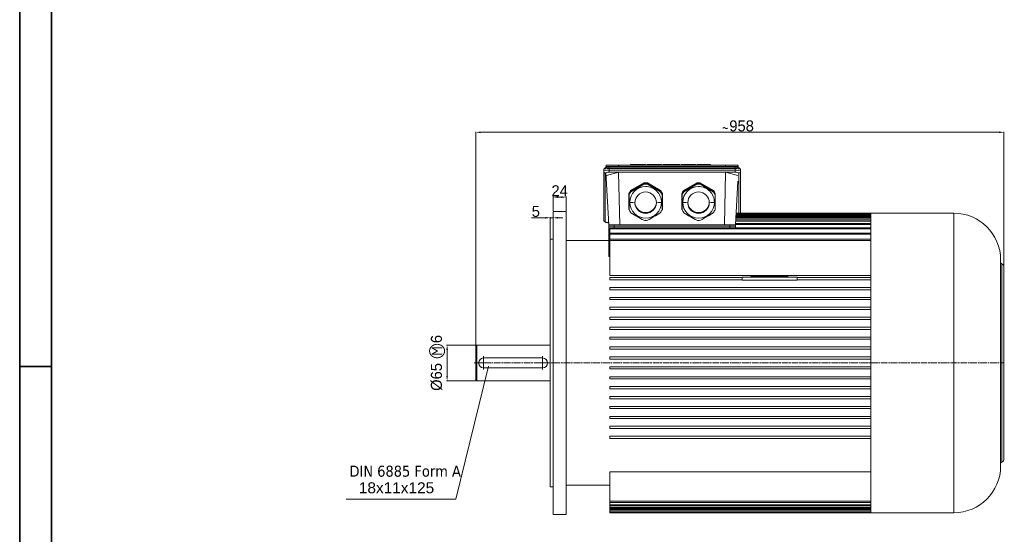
# Model space of a CAD drawing. Header units: millimetres. Extents: x -2791 to 1997, y -1887 to 1428.
# Tile 11 of 19: x -2791 to -1005, y -535 to 400. Entities that reach past the tile are written whole.
import ezdxf

# ---------------------------------------------------------------- set-up
doc = ezdxf.new("R2010")
doc.units = ezdxf.units.MM
for name, pattern in [('AM_ISO02W050', [7.5, 6, -1.5]), ('AM_ISO02W050x2', [3.75, 3, -0.75]), ('AM_ISO08W050', [18, 12, -1.5, 3, -1.5])]:
    doc.linetypes.add(name, pattern=pattern)
for name, color, linetype, lineweight in [('AM_0', 7, 'Continuous', 20), ('AM_3', 6, 'AM_ISO02W050', 5), ('AM_6', 2, 'Continuous', 35), ('AM_7', 4, 'AM_ISO08W050', 13), ('AM_REFDIM', 4, 'Continuous', 13), ('AM_VIS', 7, 'Continuous', 20)]:
    doc.layers.add(name, color=color, linetype=linetype, lineweight=lineweight)
doc.styles.add('ACANSGDT', font='amgdtans.shx')
doc.styles.get("Standard").update_dxf_attribs({"font": 'arial.ttf', "height": 5})
doc.dimstyles.new('AM_ISO$0', dxfattribs={"dimtxt": 20, "dimasz": 9, "dimexe": 1, "dimexo": 1, "dimgap": 1.5, "dimtad": 1, "dimtoh": 1, "dimdsep": 46, "dimtxsty": 'ACANSGDT', "dimcen": 0, "dimclrd": 3, "dimclre": 3, "dimclrt": 2, "dimadec": 0, "dimazin": 2, "dimtp": 0.1, "dimtm": 0.1, "dimtfac": 0.71, "dimtmove": 0, "dimatfit": 3, "dimfxl": 1, "dimlwd": -1, "dimlwe": -1, "dimarcsym": 0})

# ---------------------------------------------------------------- blocks, each defined once
blk = doc.blocks.new('YENI CERCEVE A3 (ANTETSİZ)')
at = {"layer": 'AM_6'}
for p, q in [((0, 0), (0, 287)), ((5, 5), (5, 282)), ((0, 143.5), (5, 143.5))]:
    blk.add_line(p, q, dxfattribs=at)
blk = doc.blocks.new('*D31')
at = {"layer": 'AM_REFDIM', "color": 3, "transparency": 16777216}
for p, q in [((-1963.4, -191), (-2017.1, -191)), ((-2016.1, -200), (-2016.1, -247)), ((-1963.4, -256), (-2017.1, -256))]:
    blk.add_line(p, q, dxfattribs=at)
for points in [[(-2017.6, -200), (-2014.6, -200), (-2016.1, -191)], [(-2017.6, -247), (-2014.6, -247), (-2016.1, -256)]]:
    blk.add_solid(points, dxfattribs=at)
at = {"layer": 'Defpoints', "color": 0, "transparency": 16777216}
for p in [(-1962.4, -191), (-2016.1, -256), (-1962.4, -256)]:
    blk.add_point(p, dxfattribs=at)
at = {"layer": 'AM_REFDIM', "color": 2, "transparency": 16777216, "insert": (-2032.6, -223.5), "char_height": 20, "attachment_point": 5, "rotation": 90, "style": 'ACANSGDT'}
blk.add_mtext('%%c65{}{\\C2; m6}', dxfattribs=at)
blk = doc.blocks.new('*D24')
at = {"layer": 'AM_REFDIM', "color": 3, "transparency": 16777216}
for p, q in [((-1963.9, -191.5), (-1963.9, 196.2)), ((-1954.9, 195.2), (-1014.9, 195.2)), ((-1005.9, -48.1), (-1005.9, 196.2))]:
    blk.add_line(p, q, dxfattribs=at)
for points in [[(-1954.9, 196.7), (-1954.9, 193.7), (-1963.9, 195.2)], [(-1014.9, 196.7), (-1014.9, 193.7), (-1005.9, 195.2)]]:
    blk.add_solid(points, dxfattribs=at)
at = {"layer": 'Defpoints', "color": 0, "transparency": 16777216}
for p in [(-1005.9, 195.2), (-1005.9, -49.1), (-1963.9, -192.5)]:
    blk.add_point(p, dxfattribs=at)
at = {"layer": 'AM_REFDIM', "color": 2, "transparency": 16777216, "insert": (-1481.8, 206.7), "char_height": 20, "attachment_point": 5, "style": 'ACANSGDT'}
blk.add_mtext('958', dxfattribs=at)
blk = doc.blocks.new('*D32')
at = {"layer": 'AM_REFDIM', "color": 3, "transparency": 16777216}
for p, q in [((-1837.9, 40), (-1863.2, 40)), ((-1828.9, 2.5), (-1828.9, 41)), ((-1823.9, 40), (-1828.9, 40)), ((-1823.9, 50.5), (-1823.9, 39)), ((-1814.9, 40), (-1805.9, 40))]:
    blk.add_line(p, q, dxfattribs=at)
for points in [[(-1837.9, 41.5), (-1837.9, 38.5), (-1828.9, 40)], [(-1814.9, 41.5), (-1814.9, 38.5), (-1823.9, 40)]]:
    blk.add_solid(points, dxfattribs=at)
at = {"layer": 'Defpoints', "color": 0, "transparency": 16777216}
for p in [(-1823.9, 51.5), (-1823.9, 40), (-1828.9, 1.5)]:
    blk.add_point(p, dxfattribs=at)
at = {"layer": 'AM_REFDIM', "color": 2, "transparency": 16777216, "insert": (-1855.1, 51.5), "char_height": 20, "attachment_point": 5, "style": 'ACANSGDT'}
blk.add_mtext('5', dxfattribs=at)
blk = doc.blocks.new('*D33')
at = {"layer": 'AM_REFDIM', "color": 3, "transparency": 16777216}
for p, q in [((-1823.9, 52.5), (-1823.9, 78.5)), ((-1814.9, 77.5), (-1808.9, 77.5)), ((-1799.9, 52.5), (-1799.9, 78.5))]:
    blk.add_line(p, q, dxfattribs=at)
for points in [[(-1814.9, 79), (-1814.9, 76), (-1823.9, 77.5)], [(-1808.9, 79), (-1808.9, 76), (-1799.9, 77.5)]]:
    blk.add_solid(points, dxfattribs=at)
at = {"layer": 'Defpoints', "color": 0, "transparency": 16777216}
for p in [(-1799.9, 77.5), (-1823.9, 51.5), (-1799.9, 51.5)]:
    blk.add_point(p, dxfattribs=at)
at = {"layer": 'AM_REFDIM', "color": 2, "transparency": 16777216, "insert": (-1811.9, 89), "char_height": 20, "attachment_point": 5, "style": 'ACANSGDT'}
blk.add_mtext('24', dxfattribs=at)

msp = doc.modelspace()

# ---------------------------------------------------------------- linework, layer by layer
at = {"layer": 'AM_7'}
for p, q in [((-1949.912, -223.534), (-1949.912, -211.534)), ((-1842.912, -223.534), (-1842.912, -211.534)), ((-1966.912, -223.534), (-1005.226, -223.534)), ((-1961.912, -223.534), (-1949.912, -223.534)), ((-1949.912, -223.534), (-1949.912, -223.534)), ((-1949.912, -223.534), (-1949.912, -223.534)), ((-1949.912, -223.534), (-1937.912, -223.534)), ((-1949.912, -235.534), (-1949.912, -223.534)), ((-1854.912, -223.534), (-1842.912, -223.534)), ((-1842.912, -223.534), (-1842.912, -223.534)), ((-1842.912, -223.534), (-1842.912, -223.534)), ((-1842.912, -223.534), (-1830.912, -223.534)), ((-1842.912, -235.534), (-1842.912, -223.534))]:
    msp.add_line(p, q, dxfattribs=at)
at = {"layer": 'AM_REFDIM', "color": 3}
for p, q in [((-1941.164, -229.509), (-1999.954, -471.08)), ((-1999.954, -471.08), (-2199.094, -471.08))]:
    msp.add_line(p, q, dxfattribs=at)
at = {"layer": 'AM_VIS'}
for p, q in [((-1732.044, 126.98), (-1732.044, 124.082)), ((-1727.818, 131.147), (-1727.934, 133.361)), ((-1727.934, 133.361), (-1704.99, 133.361)), ((-1704.163, 135.466), (-1725.937, 135.466)), ((-1706.789, 131.792), (-1722.044, 131.792)), ((-1722.044, 131.792), (-1722.044, 129.568)), ((-1722.044, 129.568), (-1722.044, 126.671)), ((-1722.044, 129.568), (-1493.762, 129.568)), ((-1493.762, 126.671), (-1722.044, 126.671)), ((-1722.044, 126.671), (-1722.044, 122.996)), ((-1707.108, 132.708), (-1710.459, 131.792)), ((-1705.387, 131.607), (-1510.419, 131.607)), ((-1704.99, 133.361), (-1510.816, 133.361)), ((-1704.976, 132.691), (-1704.99, 133.361)), ((-1510.827, 132.597), (-1704.98, 132.597)), ((-1511.644, 135.466), (-1704.163, 135.466)), ((-1683.265, 135.466), (-1683.265, 136.466)), ((-1683.265, 136.466), (-1674.014, 136.466)), ((-1656.066, 136.466), (-1674.014, 136.466)), ((-1674.014, 135.466), (-1674.014, 136.466)), ((-1656.066, 135.466), (-1656.066, 136.466)), ((-1653.597, 135.466), (-1653.597, 136.466)), ((-1645.136, 136.466), (-1653.597, 136.466)), ((-1644.146, 136.466), (-1645.136, 136.466)), ((-1645.136, 135.466), (-1645.136, 136.466)), ((-1636.757, 136.466), (-1644.146, 136.466)), ((-1644.146, 135.466), (-1644.146, 136.466)), ((-1635.767, 136.466), (-1636.757, 136.466)), ((-1636.757, 135.466), (-1636.757, 136.466)), ((-1627.306, 136.466), (-1635.767, 136.466)), ((-1635.767, 135.466), (-1635.767, 136.466)), ((-1627.306, 135.466), (-1627.306, 136.466)), ((-1616.677, 136.466), (-1624.836, 136.466)), ((-1624.836, 135.466), (-1624.836, 136.466)), ((-1609.424, 136.466), (-1616.677, 136.466)), ((-1616.677, 135.466), (-1616.677, 136.466)), ((-1602.171, 136.466), (-1609.424, 136.466)), ((-1609.424, 135.466), (-1609.424, 136.466)), ((-1594.012, 136.466), (-1602.171, 136.466)), ((-1602.171, 135.466), (-1602.171, 136.466)), ((-1594.012, 135.466), (-1594.012, 136.466)), ((-1583.081, 136.466), (-1591.542, 136.466)), ((-1591.542, 135.466), (-1591.542, 136.466)), ((-1582.091, 136.466), (-1583.081, 136.466)), ((-1583.081, 135.466), (-1583.081, 136.466)), ((-1574.702, 136.466), (-1582.091, 136.466)), ((-1582.091, 135.466), (-1582.091, 136.466)), ((-1573.713, 136.466), (-1574.702, 136.466)), ((-1574.702, 135.466), (-1574.702, 136.466)), ((-1565.251, 136.466), (-1573.713, 136.466)), ((-1573.713, 135.466), (-1573.713, 136.466)), ((-1565.251, 135.466), (-1565.251, 136.466)), ((-1562.791, 135.466), (-1562.791, 136.466)), ((-1554.631, 136.466), (-1562.791, 136.466)), ((-1550.543, 136.466), (-1554.631, 136.466)), ((-1554.631, 135.466), (-1554.631, 136.466)), ((-1539.004, 136.466), (-1550.543, 136.466)), ((-1550.543, 135.466), (-1550.543, 136.466)), ((-1538.01, 136.466), (-1539.004, 136.466)), ((-1539.004, 135.466), (-1539.004, 136.466)), ((-1538.01, 135.466), (-1538.01, 136.466)), ((-1489.87, 135.466), (-1511.644, 135.466)), ((-1510.831, 132.691), (-1510.816, 133.361)), ((-1510.816, 133.361), (-1487.872, 133.361)), ((-1493.762, 131.792), (-1509.018, 131.792)), ((-1505.348, 131.792), (-1508.699, 132.708)), ((-1493.762, 131.792), (-1493.762, 129.568)), ((-1493.762, 129.568), (-1493.762, 126.671)), ((-1493.762, 126.671), (-1493.762, 122.996)), ((-1487.988, 131.147), (-1487.872, 133.361)), ((-1483.762, 126.98), (-1483.762, 124.082)), ((-1732.044, 124.082), (-1732.044, 35.846)), ((-1729.044, 32.948), (-1729.044, 121.185)), ((-1722.908, 27.466), (-1727.873, 122.188)), ((-1704.755, 122.542), (-1727.048, 116.448)), ((-1722.044, 122.996), (-1493.762, 122.996)), ((-1702.908, 27.466), (-1704.971, 122.483)), ((-1511.051, 122.542), (-1704.755, 122.542)), ((-1512.898, 27.466), (-1510.835, 122.483)), ((-1488.759, 116.448), (-1511.051, 122.542)), ((-1486.762, 121.185), (-1486.762, 48.316)), ((-1483.762, 48.316), (-1483.762, 124.082)), ((-1683.159, 89.333), (-1659.038, 103.24)), ((-1659.038, 102.763), (-1683.159, 88.856)), ((-1683.159, 88.856), (-1683.159, 89.333)), ((-1682.504, 88.317), (-1659.303, 101.694)), ((-1659.303, 101.694), (-1659.303, 100.752)), ((-1659.038, 103.24), (-1659.038, 102.763)), ((-1652.769, 103.24), (-1628.648, 89.333)), ((-1652.769, 102.763), (-1652.769, 103.24)), ((-1628.648, 88.856), (-1652.769, 102.763)), ((-1652.504, 101.694), (-1629.303, 88.317)), ((-1652.504, 100.752), (-1652.504, 101.694)), ((-1628.648, 89.333), (-1628.648, 88.856)), ((-1587.159, 89.333), (-1563.038, 103.24)), ((-1563.038, 102.763), (-1587.159, 88.856)), ((-1587.159, 88.856), (-1587.159, 89.333)), ((-1586.504, 88.317), (-1563.303, 101.694)), ((-1563.303, 101.694), (-1563.303, 100.752)), ((-1563.038, 103.24), (-1563.038, 102.763)), ((-1556.769, 103.24), (-1532.648, 89.333)), ((-1556.769, 102.763), (-1556.769, 103.24)), ((-1532.648, 88.856), (-1556.769, 102.763)), ((-1556.504, 101.694), (-1533.303, 88.317)), ((-1556.504, 100.752), (-1556.504, 101.694)), ((-1532.648, 89.333), (-1532.648, 88.856)), ((-1492.898, 27.466), (-1488.759, 106.448)), ((-1686.293, 83.912), (-1686.293, 83.434)), ((-1686.293, 83.434), (-1686.293, 55.62)), ((-1685.903, 82.437), (-1685.903, 81.495)), ((-1685.903, 81.495), (-1685.903, 67.953)), ((-1682.504, 87.375), (-1682.504, 88.317)), ((-1629.303, 88.317), (-1629.303, 87.375)), ((-1625.903, 81.495), (-1625.903, 82.437)), ((-1625.903, 81.495), (-1625.903, 67.953)), ((-1625.513, 83.434), (-1625.513, 83.912)), ((-1625.513, 55.62), (-1625.513, 83.434)), ((-1590.293, 83.912), (-1590.293, 83.434)), ((-1590.293, 83.434), (-1590.293, 55.62)), ((-1589.903, 82.437), (-1589.903, 81.495)), ((-1589.903, 81.495), (-1589.903, 67.953)), ((-1586.504, 87.375), (-1586.504, 88.317)), ((-1533.303, 88.317), (-1533.303, 87.375)), ((-1529.903, 81.495), (-1529.903, 82.437)), ((-1529.903, 81.495), (-1529.903, 67.953)), ((-1529.513, 83.434), (-1529.513, 83.912)), ((-1529.513, 55.62), (-1529.513, 83.434)), ((-1685.903, 67.953), (-1685.903, 54.742)), ((-1625.903, 67.953), (-1625.903, 54.742)), ((-1589.903, 67.953), (-1589.903, 54.742)), ((-1529.903, 67.953), (-1529.903, 54.742)), ((-1823.912, 51.466), (-1799.912, 51.466)), ((-1823.912, -498.534), (-1823.912, 51.466)), ((-1799.912, -498.534), (-1799.912, 51.466)), ((-1655.903, 48.899), (-1655.903, 49.361)), ((-1655.903, 48.899), (-1655.903, 48.148)), ((-1655.903, 47.939), (-1655.903, 48.148)), ((-1559.903, 48.899), (-1559.903, 49.361)), ((-1559.903, 48.899), (-1559.903, 48.148)), ((-1559.903, 47.939), (-1559.903, 48.148)), ((-1492.449, 36.03), (-1247.312, 36.03)), ((-1492.293, 39.013), (-1247.312, 39.013)), ((-1492.188, 41.013), (-1247.312, 41.013)), ((-1492.1, 42.69), (-1247.312, 42.69)), ((-1491.995, 44.69), (-1247.312, 44.69)), ((-1491.973, 45.113), (-1247.312, 45.113)), ((-1491.868, 47.113), (-1247.312, 47.113)), ((-1491.805, 48.316), (-1247.312, 48.316)), ((-1247.312, 48.316), (-1247.312, 47.113)), ((-1247.312, 47.113), (-1247.312, 45.113)), ((-1247.312, 44.69), (-1247.312, 45.113)), ((-1247.312, 44.69), (-1247.312, 42.69)), ((-1247.312, 41.013), (-1247.312, 42.69)), ((-1247.312, 41.013), (-1247.312, 39.013)), ((-1247.312, 36.03), (-1247.312, 39.013)), ((-1247.312, 36.03), (-1247.312, 34.03)), ((-1247.231, 48.466), (-1096.912, 48.466)), ((-1247.231, -495.534), (-1247.231, 48.466)), ((-1096.912, -495.534), (-1096.912, 48.466)), ((-1722.908, 27.466), (-1702.908, 27.466)), ((-1722.903, 24.466), (-1722.908, 27.466)), ((-1722.903, -27.935), (-1722.903, 24.466)), ((-1722.903, 24.466), (-1712.903, 24.466)), ((-1720.912, 21.799), (-1247.312, 21.799)), ((-1720.912, 21.799), (-1720.912, 19.799)), ((-1720.912, 12.293), (-1720.912, 19.799)), ((-1720.912, 19.799), (-1247.312, 19.799)), ((-1712.903, 24.466), (-1712.903, 27.466)), ((-1502.903, 24.466), (-1712.903, 24.466)), ((-1712.903, 21.799), (-1712.903, 24.466)), ((-1702.908, 27.466), (-1512.898, 27.466)), ((-1512.898, 27.466), (-1492.898, 27.466)), ((-1502.903, 24.466), (-1502.903, 27.466)), ((-1502.903, 24.466), (-1492.903, 24.466)), ((-1502.903, 21.799), (-1502.903, 24.466)), ((-1492.903, 24.466), (-1492.898, 27.466)), ((-1492.903, 21.799), (-1492.903, 24.466)), ((-1492.888, 27.661), (-1247.312, 27.661)), ((-1492.783, 29.661), (-1247.312, 29.661)), ((-1492.554, 34.03), (-1247.312, 34.03)), ((-1247.312, 29.661), (-1247.312, 34.03)), ((-1247.312, 29.661), (-1247.312, 27.661)), ((-1247.312, 21.799), (-1247.312, 27.661)), ((-1247.312, 21.799), (-1247.312, 19.799)), ((-1247.312, 12.293), (-1247.312, 19.799)), ((-1828.912, 1.466), (-1823.912, 1.466)), ((-1828.912, -448.534), (-1828.912, 1.466)), ((-1720.912, 12.293), (-1247.312, 12.293)), ((-1720.912, 12.293), (-1720.912, 10.293)), ((-1720.912, 0.932), (-1720.912, 10.293)), ((-1720.912, 10.293), (-1247.312, 10.293)), ((-1720.912, 0.932), (-1247.312, 0.932)), ((-1720.912, 0.932), (-1720.912, -1.068)), ((-1247.312, 12.293), (-1247.312, 10.293)), ((-1247.312, 0.932), (-1247.312, 10.293)), ((-1247.312, 0.932), (-1247.312, -1.068)), ((-1799.912, -1.534), (-1722.903, -1.534)), ((-1720.912, -64.603), (-1720.912, -1.068)), ((-1720.912, -1.068), (-1247.312, -1.068)), ((-1247.312, -64.603), (-1247.312, -1.068)), ((-1247.312, -1.534), (-1247.231, -1.534)), ((-1011.912, -410.534), (-1011.912, -36.534)), ((-1009.512, -403.461), (-1009.512, -43.607)), ((-1005.912, -397.962), (-1005.912, -49.106)), ((-1247.312, -64.603), (-1720.912, -64.603)), ((-1720.912, -68.534), (-1720.912, -72.534)), ((-1720.912, -68.534), (-1481.028, -68.534)), ((-1381.028, -67.534), (-1481.028, -67.534)), ((-1481.028, -67.534), (-1481.028, -73.534)), ((-1465.96, -67.534), (-1465.96, -66.934)), ((-1465.96, -66.934), (-1464.96, -66.934)), ((-1464.96, -66.884), (-1463.96, -66.884)), ((-1464.96, -66.934), (-1464.96, -66.884)), ((-1397.96, -66.934), (-1464.96, -66.934)), ((-1464.96, -67.534), (-1464.96, -66.934)), ((-1398.96, -66.884), (-1463.96, -66.884)), ((-1463.96, -66.934), (-1463.96, -66.884)), ((-1456.76, -66.884), (-1456.76, -66.634)), ((-1454.887, -66.634), (-1456.76, -66.634)), ((-1456.56, -66.434), (-1454.887, -66.434)), ((-1454.887, -66.634), (-1454.887, -66.434)), ((-1452.279, -66.434), (-1454.887, -66.434)), ((-1454.887, -66.634), (-1452.279, -66.634)), ((-1454.887, -66.884), (-1454.887, -66.634)), ((-1452.279, -66.634), (-1452.279, -66.434)), ((-1452.079, -66.634), (-1452.279, -66.634)), ((-1452.279, -66.634), (-1452.279, -66.884)), ((-1452.079, -66.884), (-1452.079, -66.634)), ((-1451.577, -66.884), (-1451.577, -66.634)), ((-1451.377, -66.634), (-1451.577, -66.634)), ((-1450.346, -66.434), (-1451.377, -66.434)), ((-1451.377, -66.434), (-1451.377, -66.634)), ((-1451.377, -66.634), (-1450.346, -66.634)), ((-1451.377, -66.884), (-1451.377, -66.634)), ((-1450.176, -66.434), (-1450.346, -66.434)), ((-1450.346, -66.634), (-1450.346, -66.434)), ((-1450.158, -66.634), (-1450.346, -66.634)), ((-1450.346, -66.634), (-1450.346, -66.884)), ((-1448.624, -66.434), (-1450.176, -66.434)), ((-1450.158, -66.884), (-1450.158, -66.634)), ((-1450.158, -66.634), (-1450.036, -66.634)), ((-1450.036, -66.884), (-1450.036, -66.634)), ((-1450.036, -66.634), (-1448.764, -66.634)), ((-1448.764, -66.884), (-1448.764, -66.634)), ((-1448.764, -66.634), (-1448.642, -66.634)), ((-1448.454, -66.634), (-1448.642, -66.634)), ((-1448.642, -66.634), (-1448.642, -66.884)), ((-1448.454, -66.434), (-1448.624, -66.434)), ((-1447.423, -66.434), (-1448.454, -66.434)), ((-1448.454, -66.434), (-1448.454, -66.634)), ((-1448.454, -66.884), (-1448.454, -66.634)), ((-1448.454, -66.634), (-1447.423, -66.634)), ((-1447.423, -66.634), (-1447.423, -66.434)), ((-1447.423, -66.634), (-1447.223, -66.634)), ((-1447.423, -66.634), (-1447.423, -66.884)), ((-1447.223, -66.884), (-1447.223, -66.634)), ((-1446.521, -66.634), (-1446.721, -66.634)), ((-1446.721, -66.634), (-1446.721, -66.884)), ((-1446.521, -66.434), (-1446.521, -66.634)), ((-1445.517, -66.434), (-1446.521, -66.434)), ((-1446.521, -66.884), (-1446.521, -66.634)), ((-1446.521, -66.634), (-1445.517, -66.634)), ((-1445.517, -66.634), (-1445.517, -66.434)), ((-1444.069, -66.434), (-1445.517, -66.434)), ((-1445.317, -66.634), (-1445.517, -66.634)), ((-1445.517, -66.634), (-1445.517, -66.884)), ((-1445.317, -66.884), (-1445.317, -66.634)), ((-1445.317, -66.634), (-1444.233, -66.634)), ((-1443.905, -66.634), (-1444.233, -66.634)), ((-1444.233, -66.634), (-1444.233, -66.884)), ((-1442.62, -66.434), (-1444.069, -66.434)), ((-1443.905, -66.884), (-1443.905, -66.634)), ((-1443.905, -66.634), (-1442.82, -66.634)), ((-1442.62, -66.634), (-1442.82, -66.634)), ((-1442.82, -66.634), (-1442.82, -66.884)), ((-1442.62, -66.434), (-1442.62, -66.634)), ((-1441.616, -66.434), (-1442.62, -66.434)), ((-1442.62, -66.634), (-1441.616, -66.634)), ((-1442.62, -66.884), (-1442.62, -66.634)), ((-1441.616, -66.634), (-1441.616, -66.434)), ((-1441.416, -66.634), (-1441.616, -66.634)), ((-1441.616, -66.634), (-1441.616, -66.884)), ((-1441.416, -66.884), (-1441.416, -66.634)), ((-1440.912, -66.884), (-1440.912, -66.634)), ((-1440.712, -66.634), (-1440.912, -66.634)), ((-1439.681, -66.434), (-1440.712, -66.434)), ((-1440.712, -66.434), (-1440.712, -66.634)), ((-1440.712, -66.884), (-1440.712, -66.634)), ((-1440.712, -66.634), (-1439.681, -66.634)), ((-1439.511, -66.434), (-1439.681, -66.434)), ((-1439.681, -66.634), (-1439.681, -66.434)), ((-1439.493, -66.634), (-1439.681, -66.634)), ((-1439.681, -66.634), (-1439.681, -66.884)), ((-1437.959, -66.434), (-1439.511, -66.434)), ((-1439.493, -66.884), (-1439.493, -66.634)), ((-1439.493, -66.634), (-1439.371, -66.634)), ((-1439.371, -66.884), (-1439.371, -66.634)), ((-1439.371, -66.634), (-1438.099, -66.634)), ((-1438.099, -66.884), (-1438.099, -66.634)), ((-1438.099, -66.634), (-1437.977, -66.634)), ((-1437.789, -66.634), (-1437.977, -66.634)), ((-1437.977, -66.634), (-1437.977, -66.884)), ((-1437.789, -66.434), (-1437.959, -66.434)), ((-1436.758, -66.434), (-1437.789, -66.434)), ((-1437.789, -66.434), (-1437.789, -66.634)), ((-1437.789, -66.634), (-1436.758, -66.634)), ((-1437.789, -66.884), (-1437.789, -66.634)), ((-1436.758, -66.634), (-1436.758, -66.434)), ((-1436.758, -66.634), (-1436.758, -66.884)), ((-1436.558, -66.634), (-1436.758, -66.634)), ((-1436.558, -66.884), (-1436.558, -66.634)), ((-1436.059, -66.634), (-1436.059, -66.884)), ((-1436.059, -66.634), (-1435.859, -66.634)), ((-1435.859, -66.434), (-1435.859, -66.634)), ((-1434.755, -66.434), (-1435.859, -66.434)), ((-1435.859, -66.634), (-1434.755, -66.634)), ((-1435.859, -66.884), (-1435.859, -66.634)), ((-1434.755, -66.634), (-1434.755, -66.434)), ((-1434.015, -66.434), (-1434.755, -66.434)), ((-1434.655, -66.634), (-1434.755, -66.634)), ((-1434.755, -66.634), (-1434.755, -66.884)), ((-1434.655, -66.534), (-1434.655, -66.634)), ((-1434.655, -66.534), (-1434.085, -66.534)), ((-1434.655, -66.884), (-1434.655, -66.634)), ((-1432.453, -66.434), (-1434.015, -66.434)), ((-1433.915, -66.634), (-1433.985, -66.634)), ((-1433.985, -66.634), (-1433.985, -66.884)), ((-1433.915, -66.634), (-1432.453, -66.634)), ((-1433.915, -66.884), (-1433.915, -66.634)), ((-1432.453, -66.634), (-1432.453, -66.434)), ((-1432.14, -66.434), (-1432.453, -66.434)), ((-1432.453, -66.634), (-1432.253, -66.634)), ((-1432.453, -66.634), (-1432.453, -66.884)), ((-1432.253, -66.884), (-1432.253, -66.634)), ((-1432.253, -66.634), (-1431.967, -66.634)), ((-1431.967, -66.634), (-1431.94, -66.634)), ((-1431.967, -66.634), (-1431.967, -66.884)), ((-1431.94, -66.884), (-1431.94, -66.634)), ((-1398.96, -66.884), (-1397.96, -66.884)), ((-1398.96, -66.934), (-1398.96, -66.884)), ((-1397.96, -66.934), (-1397.96, -66.884)), ((-1397.96, -67.534), (-1397.96, -66.934)), ((-1397.96, -66.934), (-1396.96, -66.934)), ((-1396.96, -67.534), (-1396.96, -66.934)), ((-1381.028, -73.534), (-1381.028, -67.534)), ((-1381.028, -68.534), (-1247.312, -68.534)), ((-1247.312, -68.534), (-1247.312, -72.534)), ((-1720.912, -72.534), (-1481.028, -72.534)), ((-1720.912, -86.534), (-1720.912, -90.534)), ((-1720.912, -86.534), (-1247.312, -86.534)), ((-1481.028, -73.534), (-1381.028, -73.534)), ((-1381.028, -72.534), (-1247.312, -72.534)), ((-1247.312, -86.534), (-1247.312, -90.534)), ((-1720.912, -90.534), (-1247.312, -90.534)), ((-1720.912, -104.534), (-1720.912, -108.534)), ((-1720.912, -104.534), (-1247.312, -104.534)), ((-1247.312, -104.534), (-1247.312, -108.534)), ((-1720.912, -108.534), (-1247.312, -108.534)), ((-1720.912, -122.534), (-1720.912, -126.534)), ((-1720.912, -122.534), (-1247.312, -122.534)), ((-1247.312, -122.534), (-1247.312, -126.534)), ((-1720.912, -126.534), (-1247.312, -126.534)), ((-1720.912, -140.534), (-1720.912, -144.534)), ((-1720.912, -140.534), (-1247.312, -140.534)), ((-1247.312, -140.534), (-1247.312, -144.534)), ((-1720.912, -144.534), (-1247.312, -144.534)), ((-1720.912, -158.534), (-1720.912, -162.534)), ((-1720.912, -158.534), (-1247.312, -158.534)), ((-1247.312, -158.534), (-1247.312, -162.534)), ((-1720.912, -162.534), (-1247.312, -162.534)), ((-1720.912, -176.534), (-1720.912, -180.534)), ((-1720.912, -176.534), (-1247.312, -176.534)), ((-1247.312, -176.534), (-1247.312, -180.534)), ((-1963.912, -192.534), (-1962.412, -191.034)), ((-1963.912, -254.534), (-1963.912, -192.534)), ((-1962.412, -191.034), (-1828.912, -191.034)), ((-1962.412, -256.034), (-1962.412, -191.034)), ((-1720.912, -180.534), (-1247.312, -180.534)), ((-1720.912, -194.534), (-1720.912, -198.534)), ((-1720.912, -194.534), (-1247.312, -194.534)), ((-1247.312, -194.534), (-1247.312, -198.534)), ((-1720.912, -198.534), (-1247.312, -198.534)), ((-1720.912, -212.534), (-1720.912, -216.534)), ((-1720.912, -212.534), (-1247.312, -212.534)), ((-1247.312, -212.534), (-1247.312, -216.534)), ((-1949.912, -214.534), (-1842.912, -214.534)), ((-1720.912, -216.534), (-1247.312, -216.534)), ((-1720.912, -230.534), (-1720.912, -234.534)), ((-1720.912, -230.534), (-1247.312, -230.534)), ((-1247.312, -230.534), (-1247.312, -234.534)), ((-1842.912, -232.534), (-1949.912, -232.534)), ((-1720.912, -234.534), (-1247.312, -234.534)), ((-1720.912, -248.534), (-1720.912, -252.534)), ((-1720.912, -248.534), (-1247.312, -248.534)), ((-1247.312, -248.534), (-1247.312, -252.534)), ((-1963.912, -254.534), (-1962.412, -256.034)), ((-1962.412, -256.034), (-1828.912, -256.034)), ((-1720.912, -252.534), (-1247.312, -252.534)), ((-1720.912, -266.534), (-1720.912, -270.534)), ((-1720.912, -266.534), (-1247.312, -266.534)), ((-1247.312, -266.534), (-1247.312, -270.534)), ((-1720.912, -270.534), (-1247.312, -270.534)), ((-1720.912, -284.534), (-1720.912, -288.534)), ((-1720.912, -284.534), (-1247.312, -284.534)), ((-1247.312, -284.534), (-1247.312, -288.534)), ((-1720.912, -288.534), (-1247.312, -288.534)), ((-1720.912, -302.534), (-1720.912, -306.534)), ((-1720.912, -302.534), (-1247.312, -302.534)), ((-1247.312, -302.534), (-1247.312, -306.534)), ((-1720.912, -306.534), (-1247.312, -306.534)), ((-1720.912, -320.534), (-1720.912, -324.534)), ((-1720.912, -320.534), (-1247.312, -320.534)), ((-1247.312, -320.534), (-1247.312, -324.534)), ((-1720.912, -324.534), (-1247.312, -324.534)), ((-1720.912, -338.534), (-1720.912, -342.534)), ((-1720.912, -338.534), (-1247.312, -338.534)), ((-1247.312, -338.534), (-1247.312, -342.534)), ((-1720.912, -342.534), (-1247.312, -342.534)), ((-1720.912, -360.534), (-1720.912, -356.534)), ((-1720.912, -356.534), (-1247.312, -356.534)), ((-1247.312, -356.534), (-1247.312, -360.534)), ((-1720.912, -360.534), (-1247.312, -360.534)), ((-1720.912, -474.729), (-1720.912, -421.228)), ((-1720.912, -421.228), (-1247.312, -421.228)), ((-1247.312, -474.729), (-1247.312, -421.228)), ((-1799.912, -445.534), (-1720.912, -445.534)), ((-1247.312, -445.534), (-1247.231, -445.534)), ((-1828.912, -448.534), (-1823.912, -448.534)), ((-1720.912, -474.729), (-1720.912, -476.729)), ((-1720.912, -474.729), (-1247.312, -474.729)), ((-1720.912, -476.729), (-1247.312, -476.729)), ((-1720.912, -481.097), (-1720.912, -476.729)), ((-1720.912, -481.097), (-1720.912, -483.097)), ((-1720.912, -481.097), (-1247.312, -481.097)), ((-1247.312, -474.729), (-1247.312, -476.729)), ((-1247.312, -481.097), (-1247.312, -476.729)), ((-1247.312, -481.097), (-1247.312, -483.097)), ((-1823.912, -498.534), (-1799.912, -498.534)), ((-1720.912, -483.097), (-1247.312, -483.097)), ((-1720.912, -486.081), (-1720.912, -483.097)), ((-1720.912, -486.081), (-1720.912, -488.081)), ((-1720.912, -486.081), (-1247.312, -486.081)), ((-1720.912, -488.081), (-1247.312, -488.081)), ((-1720.912, -489.757), (-1720.912, -488.081)), ((-1720.912, -489.757), (-1720.912, -491.757)), ((-1720.912, -489.757), (-1247.312, -489.757)), ((-1720.912, -491.757), (-1247.312, -491.757)), ((-1720.912, -492.18), (-1720.912, -491.757)), ((-1720.912, -492.18), (-1720.912, -494.18)), ((-1720.912, -492.18), (-1247.312, -492.18)), ((-1720.912, -494.18), (-1247.312, -494.18)), ((-1720.912, -494.18), (-1720.912, -495.384)), ((-1720.912, -495.384), (-1247.312, -495.384)), ((-1247.312, -486.081), (-1247.312, -483.097)), ((-1247.312, -486.081), (-1247.312, -488.081)), ((-1247.312, -489.757), (-1247.312, -488.081)), ((-1247.312, -489.757), (-1247.312, -491.757)), ((-1247.312, -492.18), (-1247.312, -491.757)), ((-1247.312, -492.18), (-1247.312, -494.18)), ((-1247.312, -494.18), (-1247.312, -495.384)), ((-1247.231, -495.534), (-1096.912, -495.534))]:
    msp.add_line(p, q, dxfattribs=at)
for centre, radius, start, end in [((-1725.937, 133.466), 2, 90, 183), ((-1489.87, 133.466), 2, 357, 90), ((-1970.932, 614.417), 600.806, 298.690091, 301.244266), ((-1340.874, 614.417), 600.806, 238.755734, 241.309909), ((-1874.932, 614.417), 600.806, 298.690091, 301.244266), ((-1244.874, 614.417), 600.806, 238.755734, 241.309909), ((-1655.903, 67.938), 28.755, 180.057471, 359.942529), ((-1559.903, 67.938), 28.755, 180.057471, 359.942529), ((-1370.874, 562.527), 600.806, 238.755734, 241.309909), ((-1940.932, 562.527), 600.806, 298.690091, 301.244266), ((-1274.874, 562.527), 600.806, 238.755734, 241.309909), ((-1844.932, 562.527), 600.806, 298.690091, 301.244266), ((-1096.912, -36.534), 85, 0, 90), ((-1007.912, -39.941), 4, 180, 246.421822), ((-1011.912, -49.106), 6, 0, 66.421822), ((-1456.56, -66.634), 0.2, 90, 180), ((-1452.279, -66.634), 0.2, 0, 90), ((-1451.377, -66.634), 0.2, 90, 180), ((-1447.423, -66.634), 0.2, 0, 90), ((-1446.521, -66.634), 0.2, 90, 180), ((-1445.517, -66.634), 0.2, 0, 90), ((-1442.62, -66.634), 0.2, 90, 180), ((-1441.616, -66.634), 0.2, 0, 90), ((-1440.712, -66.634), 0.2, 90, 180), ((-1436.758, -66.634), 0.2, 0, 90), ((-1435.859, -66.634), 0.2, 90, 180), ((-1434.755, -66.534), 0.1, 0, 90), ((-1434.085, -66.634), 0.1, 0, 90), ((-1432.453, -66.634), 0.2, 0, 90), ((-1432.14, -66.634), 0.2, 0, 90), ((-1949.912, -223.534), 9, 90, 270), ((-1842.912, -223.534), 9, 270, 90), ((-1096.912, -410.534), 85, 270, 0), ((-1007.912, -407.127), 4, 113.578178, 180), ((-1011.912, -397.962), 6, 293.578178, 0)]:
    msp.add_arc(centre, radius, start, end, dxfattribs=at)
for centre, major_axis, ratio, start_param, end_param in [((-1722.044, 126.98), (-10, 0), 0.25881905, 4.71238898, 6.28318531), ((-1722.044, 124.082), (10, 0), 0.25881905, 1.57079633, 3.14159265), ((-1707.814, 132.656), (-0.264, 0.965), 0.70143535, 3.44838402, 4.57624243), ((-1705.786, 128.844), (-2.989, 2.88), 0.92857991, 5.23879428, 5.778107), ((-1706.493, 128.792), (3.994, -0.494), 0.74084193, 1.38291012, 1.73606404), ((-1704.163, 133.466), (0, 2), 0.41421356, 0, 1.6231562), ((-1511.644, 133.466), (0, 2), 0.41421356, 4.6600291, 6.28318531), ((-1510.02, 128.844), (-2.989, -2.88), 0.92857991, 3.64667096, 4.18598368), ((-1509.314, 128.792), (-3.994, -0.494), 0.74084193, 4.54712126, 4.90027519), ((-1507.992, 132.656), (0.264, 0.965), 0.70143535, 1.70694287, 2.83480129), ((-1493.762, 126.98), (-10, 0), 0.25881905, 3.14159265, 4.71238898), ((-1493.762, 124.082), (10, 0), 0.25881905, 6.28318531, 7.85398163), ((-1729.044, 124.082), (-3, 0), 0.96592583, 0, 1.57079633), ((-1722.044, 121.185), (-7, 0), 0.25881905, 4.71238898, 6.28318531), ((-1493.762, 121.185), (-7, 0), 0.25881905, 3.14159265, 4.71238898), ((-1486.762, 124.082), (-3, 0), 0.96592583, 1.57079633, 3.14159265), ((-1655.903, 70.004), (33.429, 0), 0.99862953, 2.52409477, 2.71189299), ((-1655.903, 67.909), (28.75, 0), 0.99862953, 1.57079633, 3.14159265), ((-1655.903, 69.061), (32.855, 0), 0.99862953, 1.46713748, 1.67445517), ((-1655.903, 68.118), (32.855, 0), 0.99862953, 1.46713748, 1.67445517), ((-1655.903, 70.004), (33.429, 0), 0.99862953, 1.47689722, 1.66469544), ((-1655.903, 69.527), (33.429, 0), 0.99862953, 1.47689722, 1.66469544), ((-1655.903, 67.909), (28.75, 0), 0.99862953, 0, 1.57079633), ((-1655.903, 70.004), (33.429, 0), 0.99862953, 0.42969967, 0.61749789), ((-1559.903, 70.004), (33.429, 0), 0.99862953, 2.52409477, 2.71189299), ((-1559.903, 67.909), (28.75, 0), 0.99862953, 1.57079633, 3.14159265), ((-1559.903, 69.061), (32.855, 0), 0.99862953, 1.46713748, 1.67445517), ((-1559.903, 68.118), (32.855, 0), 0.99862953, 1.46713748, 1.67445517), ((-1559.903, 70.004), (33.429, 0), 0.99862953, 1.47689722, 1.66469544), ((-1559.903, 69.527), (33.429, 0), 0.99862953, 1.47689722, 1.66469544), ((-1559.903, 67.909), (28.75, 0), 0.99862953, 0, 1.57079633), ((-1559.903, 70.004), (33.429, 0), 0.99862953, 0.42969967, 0.61749789), ((-1655.903, 69.527), (33.429, 0), 0.99862953, 2.52409477, 2.71189299), ((-1655.903, 69.061), (32.855, 0), 0.99862953, 2.51433503, 2.72165272), ((-1655.903, 68.118), (32.855, 0), 0.99862953, 2.51433503, 2.72165272), ((-1655.903, 67.412), (19.5, 0), 0.99862953, 1.57079633, 3.14159265), ((-1655.903, 67.412), (19.5, 0), 0.99862953, 0, 1.57079633), ((-1655.903, 69.061), (32.855, 0), 0.99862953, 0.41993993, 0.62725762), ((-1655.903, 68.118), (32.855, 0), 0.99862953, 0.41993993, 0.62725762), ((-1655.903, 69.527), (33.429, 0), 0.99862953, 0.42969967, 0.61749789), ((-1559.903, 69.527), (33.429, 0), 0.99862953, 2.52409477, 2.71189299), ((-1559.903, 69.061), (32.855, 0), 0.99862953, 2.51433503, 2.72165272), ((-1559.903, 68.118), (32.855, 0), 0.99862953, 2.51433503, 2.72165272), ((-1559.903, 67.412), (19.5, 0), 0.99862953, 1.57079633, 3.14159265), ((-1559.903, 67.412), (19.5, 0), 0.99862953, 0, 1.57079633), ((-1559.903, 69.061), (32.855, 0), 0.99862953, 0.41993993, 0.62725762), ((-1559.903, 68.118), (32.855, 0), 0.99862953, 0.41993993, 0.62725762), ((-1559.903, 69.527), (33.429, 0), 0.99862953, 0.42969967, 0.61749789), ((-1655.903, 69.527), (33.429, 0), 0.99862953, 3.57129232, 3.59849274), ((-1678.624, 68.448), (11.929, 0), 0.05233596, 4.0560445, 4.18250008), ((-1655.903, 68.118), (32.855, 0), 0.99862953, 3.56153258, 3.76885027), ((-1675.153, 67.909), (9.5, 0), 0.05233596, 3.14159265, 4.68607015), ((-1655.903, 67.621), (19.5, 0), 0.99862953, 3.14696342, 4.71238898), ((-1655.903, 67.412), (19.5, 0), 0.99862953, 3.14159265, 4.71238898), ((-1655.903, 69.087), (19.754, 0), 0.99862953, 3.35186874, 4.71238898), ((-1655.903, 68.626), (19.754, 0), 0.99862953, 3.42109043, 4.71238898), ((-1655.903, 67.621), (19.5, 0), 0.99862953, 4.71238898, 6.27781455), ((-1655.903, 67.412), (19.5, 0), 0.99862953, 4.71238898, 6.28318531), ((-1655.903, 69.087), (19.754, 0), 0.99862953, 4.71238898, 6.07290922), ((-1655.903, 68.626), (19.754, 0), 0.99862953, 4.71238898, 6.00368753), ((-1636.653, 67.909), (-9.5, 0), 0.05233596, 1.59711515, 3.14159265), ((-1655.903, 68.118), (32.855, 0), 0.99862953, 5.65592769, 5.86324538), ((-1633.183, 68.448), (-11.929, 0), 0.05233596, 2.10068523, 2.22714081), ((-1655.903, 69.527), (33.429, 0), 0.99862953, 5.82628522, 5.85348564), ((-1559.903, 69.527), (33.429, 0), 0.99862953, 3.57129232, 3.59849274), ((-1582.624, 68.448), (11.929, 0), 0.05233596, 4.0560445, 4.18250008), ((-1559.903, 68.118), (32.855, 0), 0.99862953, 3.56153258, 3.76885027), ((-1579.153, 67.909), (9.5, 0), 0.05233596, 3.14159265, 4.68607015), ((-1559.903, 67.621), (19.5, 0), 0.99862953, 3.14696342, 4.71238898), ((-1559.903, 67.412), (19.5, 0), 0.99862953, 3.14159265, 4.71238898), ((-1559.903, 69.087), (19.754, 0), 0.99862953, 3.35186874, 4.71238898), ((-1559.903, 68.626), (19.754, 0), 0.99862953, 3.42109043, 4.71238898), ((-1559.903, 67.621), (19.5, 0), 0.99862953, 4.71238898, 6.27781455), ((-1559.903, 67.412), (19.5, 0), 0.99862953, 4.71238898, 6.28318531), ((-1559.903, 69.087), (19.754, 0), 0.99862953, 4.71238898, 6.07290922), ((-1559.903, 68.626), (19.754, 0), 0.99862953, 4.71238898, 6.00368753), ((-1540.653, 67.909), (-9.5, 0), 0.05233596, 1.59711515, 3.14159265), ((-1559.903, 68.118), (32.855, 0), 0.99862953, 5.65592769, 5.86324538), ((-1537.183, 68.448), (-11.929, 0), 0.05233596, 2.10068523, 2.22714081), ((-1559.903, 69.527), (33.429, 0), 0.99862953, 5.82628522, 5.85348564), ((-1729.044, 35.846), (-3, 0), 0.96592583, 0, 1.57079633), ((-1722.044, 32.948), (-7, 0), 0.25881905, 0, 1.4191472), ((-1655.903, 68.118), (32.855, 0), 0.99862953, 4.60873014, 4.81604782), ((-1559.903, 68.118), (32.855, 0), 0.99862953, 4.60873014, 4.81604782), ((-1450.346, -66.634), (0, -0.2), 0.93969202, 1.57079633, 3.14159265), ((-1450.176, -66.634), (0, -0.2), 0.70020623, 1.57079633, 3.14159265), ((-1448.624, -66.634), (0, -0.2), 0.70020623, 3.14159265, 4.71238898), ((-1448.454, -66.634), (0, 0.2), 0.93969202, 0, 1.57079633), ((-1444.069, -66.634), (0, 0.2), 0.81914236, 0, 1.57079633), ((-1444.069, -66.634), (0, -0.2), 0.81914236, 1.57079633, 3.14159265), ((-1439.681, -66.634), (0, -0.2), 0.93969202, 1.57079633, 3.14159265), ((-1439.511, -66.634), (0, -0.2), 0.70020623, 1.57079633, 3.14159265), ((-1437.959, -66.634), (0, -0.2), 0.70020623, 3.14159265, 4.71238898), ((-1437.789, -66.634), (0, 0.2), 0.93969202, 0, 1.57079633), ((-1434.015, -66.534), (0, -0.1), 0.70710678, 3.14159265, 4.71238898), ((-1434.015, -66.634), (0, 0.2), 0.5, 4.71238898, 6.28318531), ((-1432.14, -66.634), (0, 0.2), 0.86602342, 4.71238898, 6.28318531)]:
    msp.add_ellipse(centre, major_axis=major_axis, ratio=ratio, start_param=start_param, end_param=end_param, dxfattribs=at)
for points, degree, knots in [([(-1722.044, 131.792), (-1722.248, 131.791), (-1722.452, 131.789), (-1722.655, 131.786), (-1722.858, 131.781), (-1723.06, 131.775), (-1723.262, 131.767), (-1723.464, 131.758), (-1723.665, 131.748), (-1723.865, 131.736), (-1724.064, 131.723), (-1724.262, 131.709), (-1724.459, 131.693), (-1724.655, 131.675), (-1724.85, 131.657), (-1725.043, 131.637), (-1725.235, 131.616), (-1725.426, 131.593), (-1725.615, 131.569), (-1725.802, 131.543), (-1725.988, 131.516), (-1726.172, 131.488), (-1726.354, 131.458), (-1726.535, 131.427), (-1726.713, 131.394), (-1726.89, 131.36), (-1727.065, 131.324), (-1727.238, 131.287), (-1727.409, 131.248), (-1727.579, 131.208), (-1727.746, 131.166), (-1727.911, 131.122), (-1728.075, 131.076), (-1728.237, 131.028), (-1728.398, 130.978), (-1728.557, 130.926), (-1728.714, 130.871), (-1728.885, 130.809), (-1729.054, 130.742), (-1729.222, 130.673), (-1729.39, 130.598), (-1729.557, 130.519), (-1729.724, 130.434), (-1729.891, 130.343), (-1730.059, 130.244), (-1730.228, 130.136), (-1730.399, 130.017), (-1730.571, 129.887), (-1730.684, 129.793), (-1730.798, 129.693), (-1730.913, 129.585), (-1731.027, 129.468), (-1731.141, 129.342), (-1731.254, 129.206), (-1731.331, 129.105), (-1731.407, 128.999), (-1731.481, 128.887), (-1731.553, 128.769), (-1731.623, 128.645), (-1731.689, 128.515), (-1731.752, 128.378), (-1731.81, 128.236), (-1731.864, 128.087), (-1731.911, 127.933), (-1731.953, 127.773), (-1731.98, 127.646), (-1732.003, 127.515), (-1732.021, 127.383), (-1732.034, 127.25), (-1732.042, 127.115), (-1732.044, 126.98)], 1, [1.57079633, 1.57079633, 1.59697627, 1.6231562, 1.64933614, 1.67551608, 1.70169602, 1.72787596, 1.7540559, 1.78023584, 1.80641578, 1.83259571, 1.85877565, 1.88495559, 1.91113553, 1.93731547, 1.96349541, 1.98967535, 2.01585529, 2.04203522, 2.06821516, 2.0943951, 2.12057504, 2.14675498, 2.17293492, 2.19911486, 2.2252948, 2.25147474, 2.27765467, 2.30383461, 2.33001455, 2.35619449, 2.38237443, 2.40855437, 2.43473431, 2.46091425, 2.48709418, 2.51327412, 2.54183406, 2.57039399, 2.59895392, 2.62751386, 2.65607379, 2.68463372, 2.71319366, 2.74175359, 2.77031352, 2.79887346, 2.82743339, 2.84610991, 2.86478642, 2.88346294, 2.90213946, 2.92081598, 2.9394925, 2.95236454, 2.96523658, 2.97810863, 2.99098067, 3.00385271, 3.01672475, 3.02959679, 3.04246884, 3.05534088, 3.06821292, 3.08108496, 3.09116958, 3.10125419, 3.11133881, 3.12142342, 3.13150804, 3.14159265, 3.14159265]), ([(-1705.387, 131.607), (-1705.387, 131.607), (-1705.387, 131.607), (-1705.348, 131.638), (-1705.309, 131.679), (-1705.233, 131.783), (-1705.197, 131.845), (-1705.118, 132.012), (-1705.078, 132.122), (-1705.016, 132.356), (-1704.993, 132.476), (-1704.98, 132.597)], 3, [-0.00160138, -0.00160138, -0.00160138, -0.00160138, 0, 0, 0.28876562, 0.28876562, 0.5818553, 0.5818553, 0.97442708, 0.97442708, 1.34204017, 1.34204017, 1.34204017, 1.34204017]), ([(-1510.419, 131.607), (-1510.419, 131.607), (-1510.42, 131.607), (-1510.459, 131.638), (-1510.498, 131.679), (-1510.573, 131.783), (-1510.61, 131.845), (-1510.689, 132.012), (-1510.729, 132.122), (-1510.791, 132.356), (-1510.813, 132.476), (-1510.827, 132.597)], 3, [-1.34033671, -1.34033671, -1.34033671, -1.34033671, -1.33890805, -1.33890805, -1.05082283, -1.05082283, -0.75849547, -0.75849547, -0.36676711, -0.36676711, 0, 0, 0, 0]), ([(-1483.762, 126.98), (-1483.764, 127.104), (-1483.771, 127.228), (-1483.782, 127.351), (-1483.797, 127.473), (-1483.817, 127.594), (-1483.84, 127.712), (-1483.867, 127.829), (-1483.898, 127.943), (-1483.932, 128.054), (-1483.969, 128.163), (-1484.013, 128.28), (-1484.061, 128.393), (-1484.111, 128.502), (-1484.164, 128.608), (-1484.219, 128.709), (-1484.275, 128.806), (-1484.334, 128.9), (-1484.393, 128.989), (-1484.453, 129.075), (-1484.515, 129.157), (-1484.59, 129.253), (-1484.667, 129.344), (-1484.743, 129.43), (-1484.82, 129.511), (-1484.898, 129.589), (-1484.975, 129.662), (-1485.052, 129.732), (-1485.128, 129.799), (-1485.205, 129.862), (-1485.281, 129.922), (-1485.357, 129.98), (-1485.47, 130.062), (-1485.583, 130.139), (-1485.695, 130.211), (-1485.806, 130.279), (-1485.918, 130.344), (-1486.028, 130.405), (-1486.139, 130.463), (-1486.25, 130.519), (-1486.36, 130.572), (-1486.471, 130.623), (-1486.582, 130.671), (-1486.693, 130.718), (-1486.804, 130.763), (-1486.974, 130.828), (-1487.145, 130.89), (-1487.317, 130.948), (-1487.491, 131.004), (-1487.667, 131.057), (-1487.845, 131.108), (-1488.026, 131.156), (-1488.208, 131.203), (-1488.392, 131.247), (-1488.579, 131.289), (-1488.768, 131.33), (-1488.943, 131.365), (-1489.12, 131.399), (-1489.299, 131.432), (-1489.48, 131.463), (-1489.663, 131.492), (-1489.847, 131.52), (-1490.033, 131.547), (-1490.221, 131.572), (-1490.41, 131.596), (-1490.601, 131.619), (-1490.793, 131.64), (-1490.987, 131.66), (-1491.181, 131.678), (-1491.378, 131.695), (-1491.575, 131.711), (-1491.773, 131.725), (-1491.972, 131.738), (-1492.173, 131.749), (-1492.373, 131.76), (-1492.575, 131.768), (-1492.777, 131.776), (-1492.98, 131.782), (-1493.183, 131.786), (-1493.386, 131.79), (-1493.574, 131.791), (-1493.762, 131.792)], 1, [0, 0, 0.00927645, 0.0185529, 0.02782935, 0.03710579, 0.04638224, 0.05565869, 0.06493514, 0.07421159, 0.08348804, 0.09276449, 0.10306691, 0.11336934, 0.12367176, 0.13397419, 0.14427661, 0.15457903, 0.16488146, 0.17518388, 0.18548631, 0.19578873, 0.20837713, 0.22096553, 0.23355393, 0.24614233, 0.25873073, 0.27131913, 0.28390753, 0.29649593, 0.30908433, 0.32167273, 0.33426113, 0.35316089, 0.37206065, 0.3909604, 0.40986016, 0.42875992, 0.44765967, 0.46655943, 0.48545919, 0.50435895, 0.5232587, 0.54215846, 0.56105822, 0.57995797, 0.60851791, 0.63707784, 0.66563777, 0.69419771, 0.72275764, 0.75131757, 0.77987751, 0.80843744, 0.83699737, 0.8655573, 0.89411724, 0.92029718, 0.94647712, 0.97265705, 0.99883699, 1.02501693, 1.05119687, 1.07737681, 1.10355675, 1.12973669, 1.15591663, 1.18209656, 1.2082765, 1.23445644, 1.26063638, 1.28681632, 1.31299626, 1.3391762, 1.36535614, 1.39153607, 1.41771601, 1.44389595, 1.47007589, 1.49625583, 1.52243577, 1.54661605, 1.57079633, 1.57079633]), ([(-1723.096, 31.053), (-1723.262, 31.059), (-1723.464, 31.068), (-1723.665, 31.078), (-1723.865, 31.09), (-1724.064, 31.103), (-1724.262, 31.118), (-1724.459, 31.133), (-1724.655, 31.151), (-1724.85, 31.169), (-1725.043, 31.189), (-1725.235, 31.211), (-1725.426, 31.233), (-1725.615, 31.257), (-1725.802, 31.283), (-1725.988, 31.31), (-1726.172, 31.338), (-1726.354, 31.368), (-1726.535, 31.399), (-1726.713, 31.432), (-1726.89, 31.466), (-1727.065, 31.502), (-1727.238, 31.539), (-1727.409, 31.578), (-1727.579, 31.618), (-1727.746, 31.661), (-1727.911, 31.705), (-1728.075, 31.75), (-1728.237, 31.798), (-1728.398, 31.848), (-1728.557, 31.9), (-1728.714, 31.955), (-1728.885, 32.018), (-1729.054, 32.084), (-1729.222, 32.154), (-1729.39, 32.228), (-1729.557, 32.307), (-1729.724, 32.392), (-1729.891, 32.483), (-1730.059, 32.582), (-1730.228, 32.69), (-1730.399, 32.809), (-1730.571, 32.94), (-1730.684, 33.033), (-1730.798, 33.133), (-1730.913, 33.241), (-1731.027, 33.358), (-1731.141, 33.484), (-1731.254, 33.62), (-1731.331, 33.721), (-1731.407, 33.827), (-1731.481, 33.939), (-1731.553, 34.057), (-1731.623, 34.181), (-1731.689, 34.311), (-1731.752, 34.448), (-1731.81, 34.591), (-1731.864, 34.739), (-1731.911, 34.893), (-1731.953, 35.053), (-1731.98, 35.181), (-1732.003, 35.311), (-1732.021, 35.443), (-1732.034, 35.576), (-1732.042, 35.711), (-1732.044, 35.846)], 1, [1.70637516, 1.70637516, 1.72787596, 1.7540559, 1.78023584, 1.80641578, 1.83259571, 1.85877565, 1.88495559, 1.91113553, 1.93731547, 1.96349541, 1.98967535, 2.01585529, 2.04203522, 2.06821516, 2.0943951, 2.12057504, 2.14675498, 2.17293492, 2.19911486, 2.2252948, 2.25147474, 2.27765467, 2.30383461, 2.33001455, 2.35619449, 2.38237443, 2.40855437, 2.43473431, 2.46091425, 2.48709418, 2.51327412, 2.54183406, 2.57039399, 2.59895392, 2.62751386, 2.65607379, 2.68463372, 2.71319366, 2.74175359, 2.77031352, 2.79887346, 2.82743339, 2.84610991, 2.86478642, 2.88346294, 2.90213946, 2.92081598, 2.9394925, 2.95236454, 2.96523658, 2.97810863, 2.99098067, 3.00385271, 3.01672475, 3.02959679, 3.04246884, 3.05534088, 3.06821292, 3.08108496, 3.09116958, 3.10125419, 3.11133881, 3.12142342, 3.13150804, 3.14159265, 3.14159265]), ([(-1720.912, -31.27), (-1721.019, -31.187), (-1721.123, -31.102), (-1721.592, -30.698), (-1721.907, -30.361), (-1722.41, -29.669), (-1722.599, -29.315), (-1722.845, -28.614), (-1722.903, -28.266), (-1722.903, -27.935)], 3, [9.33579055, 9.33579055, 9.33579055, 9.33579055, 9.90687884, 9.90687884, 12.00976306, 12.00976306, 14.11264729, 14.11264729, 16.21553151, 16.21553151, 16.21553151, 16.21553151])]:
    msp.add_open_spline(points, degree=degree, knots=knots, dxfattribs=at)
for points in [[(-1704.98, 132.597), (-1704.976, 132.629), (-1704.975, 132.66), (-1704.976, 132.691)], [(-1510.831, 132.691), (-1510.832, 132.66), (-1510.83, 132.628), (-1510.827, 132.597)]]:
    msp.add_open_spline(points, degree=3, dxfattribs=at)

# ---------------------------------------------------------------- block references
at = {"layer": 'AM_3', "linetype": 'AM_ISO02W050x2', "xscale": 11.55000000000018, "yscale": 11.55000000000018, "zscale": 11.55000000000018}
msp.add_blockref('YENI CERCEVE A3 (ANTETSİZ)', (-2791.469, -1887.129), dxfattribs=at)

# ---------------------------------------------------------------- texts
at = {"layer": 'AM_0', "insert": (-1517.699, 212.231), "char_height": 20, "width": 3.11, "attachment_point": 1, "style": 'ACANSGDT'}
msp.add_mtext('{\\Fisocp.shx;\\C2;~}', dxfattribs=at)
at = {"layer": 'AM_REFDIM', "color": 2, "lineweight": 9, "char_height": 20, "attachment_point": 9}
for s, insert in [('{\\fTahoma|b0|i0|c162|p32;\\C2;DIN 6885 Form A}', (-1991.06, -430.454)), ('{\\fArial|b0|i0|c162|p34;\\C2;18\\fArial|b0|i0|c0|p34;x11x12\\fArial|b0|i0|c162|p34;5}', (-2039.509, -460.486))]:
    msp.add_mtext(s, dxfattribs=dict(at, insert=insert))

# ---------------------------------------------------------------- dimensions: what is measured, and where the dimension line sits
at = {"layer": 'AM_REFDIM'}
for base, p1, p2, picture, middle in [((-1005.912, 195.18), (-1963.912, -192.534), (-1005.912, -49.106), '*D24', (-1481.752, 195.18)), ((-1799.912, 77.534), (-1823.912, 51.466), (-1799.912, 51.466), '*D33', (-1811.912, 77.534)), ((-1823.912, 39.968), (-1828.912, 1.466), (-1823.912, 51.466), '*D32', (-1855.078, 39.968))]:
    dim = msp.add_linear_dim(base=base, p1=p1, p2=p2, dimstyle='AM_ISO$0', override={"dimlfac": -1, "dimadec": 1}, dxfattribs=at)
    dim.commit()
    dim.dimension.update_dxf_attribs({"geometry": picture, "text_midpoint": middle, "dimtype": 160})
dim = msp.add_linear_dim(base=(-2016.085, -256.034), p1=(-1962.412, -191.034), p2=(-1962.412, -256.034), angle=90, text='%%c<>{}{\\C2; m6}', dimstyle='AM_ISO$0', override={"dimlfac": -1, "dimadec": 1, "dimtdec": 3}, dxfattribs=at)
dim.commit()
dim.dimension.update_dxf_attribs({"geometry": '*D31', "text_midpoint": (-2016.085, -223.534), "dimtype": 160})

doc.saveas('drawing.dxf')
